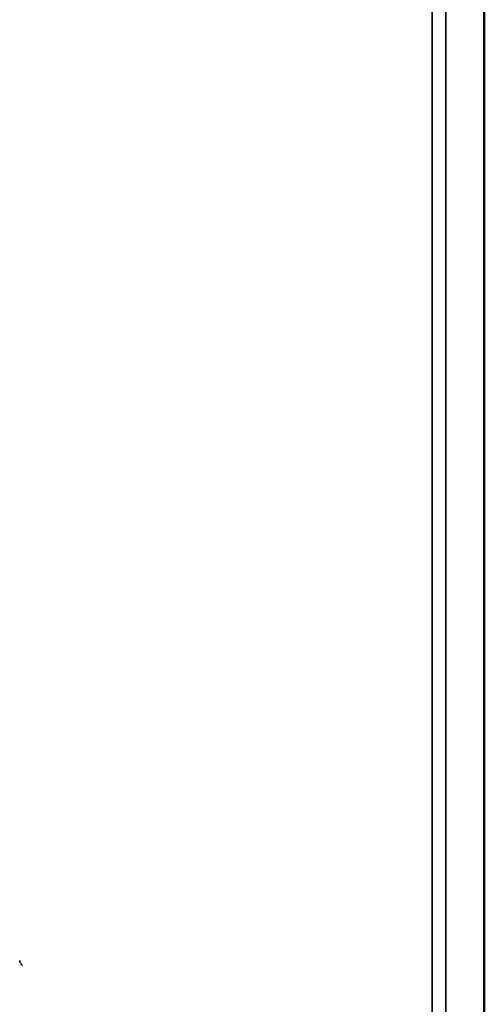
# Model space of a CAD drawing. Header units: inches. Extents: x 0 to 136, y 2 to 86.
# Tile 122 of 144: x 107.48 to 112.92, y 46.66 to 58.19. Entities that reach past the tile are written whole.
import ezdxf

# ---------------------------------------------------------------- set-up
doc = ezdxf.new("R2010")
doc.units = ezdxf.units.IN
doc.header["$LTSCALE"] = 4
doc.header["$MEASUREMENT"] = 0
doc.layers.add('Visible (ANSI)', color=7, linetype='Continuous', lineweight=50)
doc.layers.add('Visible Narrow (ANSI)', color=7, linetype='Continuous', lineweight=35)

msp = doc.modelspace()

# ---------------------------------------------------------------- linework, layer by layer
at = {"layer": 'Visible (ANSI)'}
msp.add_line((112.922, 24.91), (112.922, 64.3058), dxfattribs=at)
at = {"layer": 'Visible Narrow (ANSI)'}
for p, q in [((112.3115, 24.6822), (112.3115, 64.0138)), ((112.4718, 64.0459), (112.4718, 24.6501))]:
    msp.add_line(p, q, dxfattribs=at)
for start_param, end_param in [(0.7365706, 1.4651254), (1.6764673, 2.4050221)]:
    msp.add_ellipse((107.5135, 47.153), major_axis=(-0.0225, 0.039), ratio=0.5773503, start_param=start_param, end_param=end_param, dxfattribs=at)

doc.saveas('drawing.dxf')
